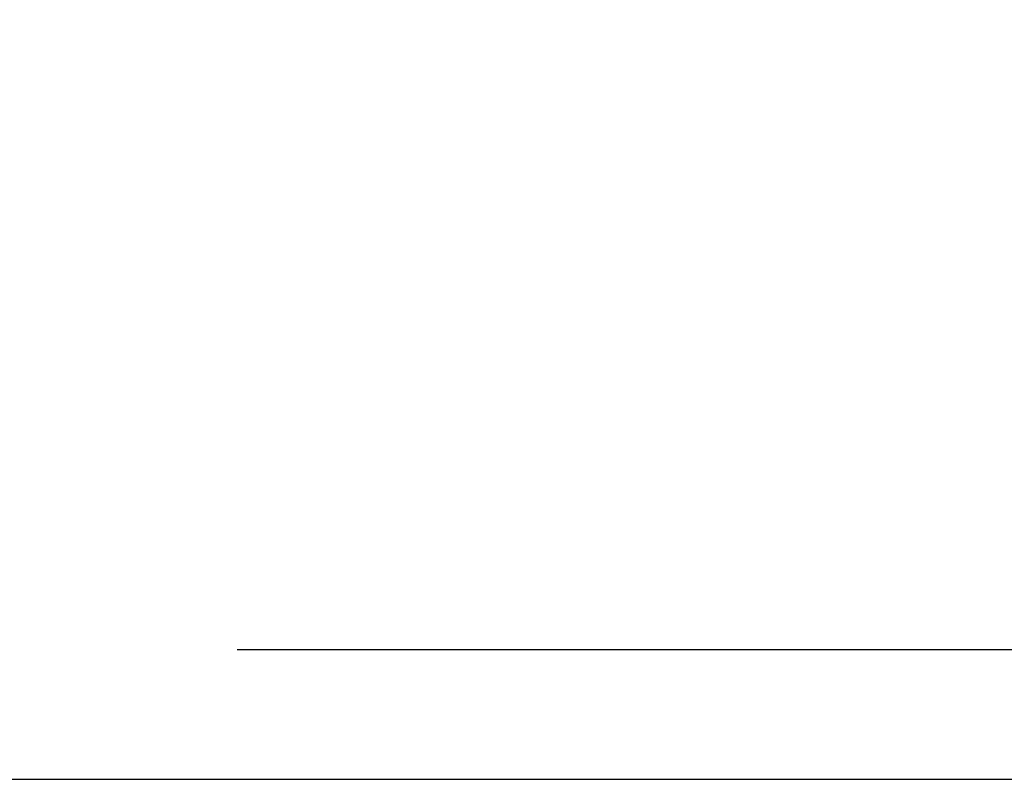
# Model space of a CAD drawing. Header units: feet. Extents: x 0 to 192, y -5 to 30.
# Tile 11 of 21: x 29.593 to 29.862, y 22.426 to 22.633. Entities that reach past the tile are written whole.
import ezdxf

# ---------------------------------------------------------------- set-up
doc = ezdxf.new("R2010")
doc.units = ezdxf.units.FT
doc.header["$MEASUREMENT"] = 0
doc.linetypes.add('F', pattern=[0.15000000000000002, 0.1, -0.05])
doc.linetypes.add('OhDOT_USTN3', pattern=[0.22, 0.165, -0.055])
for name, color, linetype in [('D-HATCH-PATT', 247, 'Continuous'), ('D-TEXT', 9, 'Continuous'), ('PV_X_EOP', 27, 'OhDOT_USTN3')]:
    doc.layers.add(name, color=color, linetype=linetype)

msp = doc.modelspace()

# ---------------------------------------------------------------- hatches: boundary and pattern name
at = {"layer": 'D-HATCH-PATT', "linetype": 'Continuous'}
h = msp.add_hatch(dxfattribs=at)
h.set_pattern_fill('AR-CONC', color=256, scale=0.02125)
h.set_pattern_definition([(49.99999999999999, (-130.7826823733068, 6.369226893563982), (0.1524177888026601, -0.01333482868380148), [0.0159375, -0.1753125]), (355, (-130.7826823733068, 6.369226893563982), (-0.0294846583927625, 0.1598408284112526), [0.01275, -0.14025]), (100.45144446, (-130.7699808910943, 6.368115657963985), (0.1229331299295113, 0.1465059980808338), [0.01354479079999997, -0.1489926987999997]), (46.1842, (-130.7826823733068, 6.41172689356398), (0.2267887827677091, -0.03517284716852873), [0.02390624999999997, -0.2629687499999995]), (96.63563549, (-130.7637833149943, 6.408795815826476), (0.1986156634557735, 0.207000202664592), [0.020317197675, -0.223489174]), (351.1841639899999, (-130.7826823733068, 6.41172689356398), (0.1986156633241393, 0.2070002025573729), [0.019125, -0.2103750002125]), (21, (-130.7614323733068, 6.401101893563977), (0.1268427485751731, -0.08555651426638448), [0.0159375, -0.1753125]), (326, (-130.7614323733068, 6.401101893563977), (0.05170450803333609, 0.1540943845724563), [0.01275, -0.14025]), (71.45144474, (-130.7508621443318, 6.393972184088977), (0.1785472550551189, 0.06853786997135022), [0.013544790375, -0.1489926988]), (37.50000000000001, (-130.7826823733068, 6.369226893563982), (0.002583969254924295, 0.07073994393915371), [0, -0.13855, 0, -0.142375, 0, -0.14078125]), (7.499999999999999, (-130.7826823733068, 6.369226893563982), (0.05590227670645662, 0.08381248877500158), [0, -0.081175, 0, -0.1353625, 0, -0.05365625]), (327.5, (-130.8300698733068, 6.369226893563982), (0.1134372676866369, -0.004792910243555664), [0, -0.053125, 0, -0.16575, 0, -0.2199375]), (317.5, (-130.8513198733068, 6.369226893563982), (0.1239270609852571, 0.02127230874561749), [0, -0.0690625, 0, -0.110075, 0, -0.1561875])])
edge = h.paths.add_edge_path()
edge.add_line((31.69254893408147, 23.25096708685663), (28.29254893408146, 23.25096708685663))
edge.add_line((28.29254893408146, 23.25096708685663), (28.29254893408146, 22.88078686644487))
edge.add_line((28.29254893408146, 22.88078686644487), (28.46889906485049, 22.88078686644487))
edge.add_line((28.46889906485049, 22.88078686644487), (28.4688990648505, 22.89858956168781))
edge.add_arc((28.64516363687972, 22.89858956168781), 0.1762645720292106, 90.48737381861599, 179.999999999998, ccw=False)
edge.add_line((28.64366429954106, 23.0748477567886), (31.33693349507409, 23.0748477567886))
edge.add_arc((31.33767824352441, 22.89633538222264), 0.1785139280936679, 0.7235200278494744, 90.23903494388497, ccw=False)
edge.add_line((31.51617793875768, 22.89858956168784), (31.51617793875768, 22.88078686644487))
edge.add_line((31.51617793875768, 22.88078686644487), (31.69254893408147, 22.88078686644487))
edge.add_line((31.69254893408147, 22.88078686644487), (31.69254893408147, 23.25096708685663))
edge = h.paths.add_edge_path()
edge.add_line((30.62166116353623, 20.87901445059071), (30.62198791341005, 20.6997901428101))
edge.add_line((30.62198791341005, 20.6997901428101), (31.69254893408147, 20.70096708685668))
edge.add_line((31.69254893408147, 20.70096708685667), (31.69254893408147, 21.07366695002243))
edge.add_line((31.69254893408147, 21.07366695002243), (31.51617793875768, 21.07366695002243))
edge.add_line((31.51617793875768, 21.07366695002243), (31.51617793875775, 21.06349292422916))
edge.add_arc((31.3350565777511, 21.06013564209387), 0.1811524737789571, -88.93519295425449, 1.0619182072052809, ccw=False)
edge.add_line((31.3384229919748, 20.87901445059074), (30.62166116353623, 20.87901445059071))
edge = h.paths.add_edge_path()
edge.add_line((29.3637369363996, 20.70096708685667), (29.36369227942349, 20.87901445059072))
edge.add_line((29.36369227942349, 20.87901445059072), (28.65340931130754, 20.87901445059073))
edge.add_arc((28.65003614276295, 21.0601515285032), 0.1811684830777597, 181.0668494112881, 271.06684941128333, ccw=False)
edge.add_line((28.46889906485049, 21.05677835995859), (28.46889906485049, 21.07307534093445))
edge.add_line((28.46889906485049, 21.07307534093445), (28.29254893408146, 21.07307534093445))
edge.add_line((28.29254893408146, 21.07307534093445), (28.29254893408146, 20.70096708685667))
edge.add_line((28.29254893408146, 20.70096708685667), (29.3637369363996, 20.70096708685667))

# ---------------------------------------------------------------- linework, layer by layer
at = {"layer": 'D-TEXT'}
msp.add_line((28.69098048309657, 22.42573033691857), (31.29410548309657, 22.42573033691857), dxfattribs=at)
at = {"layer": 'PV_X_EOP', "linetype": 'F', "ltscale": 3}
msp.add_lwpolyline([(29.95269925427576, 22.79760533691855, -0.4142132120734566), (29.97040756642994, 22.77989700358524), (29.97040756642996, 22.47885533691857, -0.4142135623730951), (29.95269923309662, 22.46114700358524), (29.40374089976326, 22.46114700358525, -0.4142135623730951), (29.38603256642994, 22.47885533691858), (29.38603256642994, 22.77989700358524, -0.4142135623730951), (29.40374089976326, 22.79760533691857), (29.95236539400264, 22.79760533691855)], format="xyb", dxfattribs=at)

doc.saveas('drawing.dxf')
